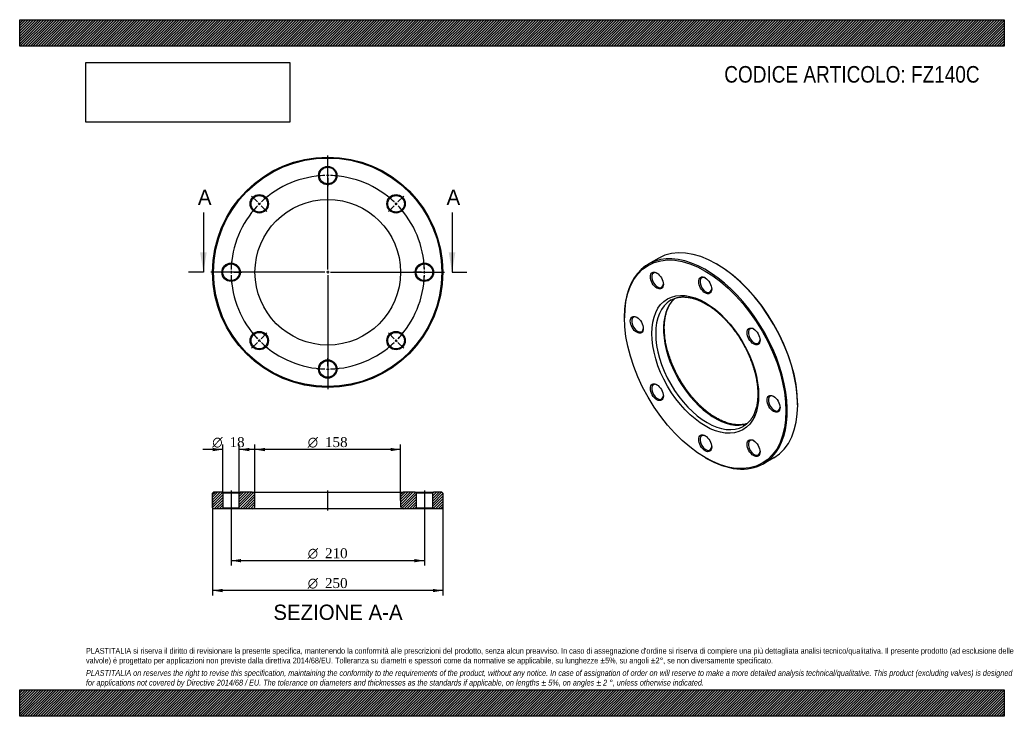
# Model space of a CAD drawing. Header units: millimetres. Extents: x 0 to 1069, y 0 to 756.
import ezdxf
from ezdxf.enums import TextEntityAlignment as Align
from ezdxf.lldxf.tags import DXFTag

# ---------------------------------------------------------------- set-up
doc = ezdxf.new("R2010")
doc.units = ezdxf.units.MM
doc.header["$LTSCALE"] = 3.6
for name, color, linetype in [('Default', 7, 'Continuous'), ('DV2_Default', 7, 'Continuous'), ('DV3_Default', 7, 'Continuous'), ('FZ140C', 7, 'Continuous')]:
    doc.layers.add(name, color=color, linetype=linetype)
doc.styles.add('SEACAD_Solid_Edge_ANSI', font='seans.ttf')
doc.styles.add('SEACAD_Solid_Edge_ANSI1_Symbols', font='semeca1.ttf')
doc.styles.add('SEACAD_Times_New_Roman', font='times.ttf')
tags = doc.linetypes.add('CENTER2', pattern=[28.575, 19.05, -3.175, 3.175, -3.175]).pattern_tags.tags
tags[10:11] = [DXFTag(74, 4), DXFTag(75, 0), DXFTag(340, '0'), DXFTag(46, 0.0), DXFTag(50, 0.0), DXFTag(44, 0.0), DXFTag(45, 0.0)]
tags[8:9] = [DXFTag(74, 4), DXFTag(75, 0), DXFTag(340, '0'), DXFTag(46, 0.0), DXFTag(50, 0.0), DXFTag(44, 0.0), DXFTag(45, 0.0)]
tags[6:7] = [DXFTag(74, 4), DXFTag(75, 0), DXFTag(340, '0'), DXFTag(46, 0.0), DXFTag(50, 0.0), DXFTag(44, 0.0), DXFTag(45, 0.0)]
tags[4:5] = [DXFTag(74, 4), DXFTag(75, 0), DXFTag(340, '0'), DXFTag(46, 0.0), DXFTag(50, 0.0), DXFTag(44, 0.0), DXFTag(45, 0.0)]
picture_1 = doc.add_image_def('image1.jpg', size_in_pixel=(4302, 1260))

# ---------------------------------------------------------------- blocks, each defined once
blk = doc.blocks.new('SE')
at = {"layer": 'FZ140C', "color": 7, "linetype": 'Continuous'}
for p, q in [((693.9, 497.2), (682.6, 490.7)), ((757.1, 490.6), (756.4, 491)), ((656.7, 433.4), (656.7, 432.6)), ((844.8, 337.9), (844.8, 338.7)), ((744.4, 280.8), (745.1, 280.3)), ((807.6, 274.2), (818.9, 280.7))]:
    blk.add_line(p, q, dxfattribs=at)
for centre, major_axis, start_param, end_param in [((756.4, 388.9), (-62.5, 108.3), 3.141593, 6.283185), ((745.1, 382.4), (62.5, -108.3), 0, 3.926991), ((692.6, 473.3), (-4.5, 7.79), 5.551905, 6.283185), ((757.1, 389.4), (62, -107.4), 0.785398, 2.356194), ((692.6, 473.3), (-4.5, 7.79), 0, 3.872873), ((745.1, 468.1), (-4.5, 7.79), 0, 3.872873), ((745.1, 468.1), (-4.5, 7.79), 5.551905, 6.283185), ((746.5, 383.2), (-39.5, 68.4), 0.005294, 3.136267), ((755, 388.1), (39.5, -68.4), 3.249845, 6.177476), ((746.5, 383.2), (-39.5, 68.4), 0, 0.005294), ((670.9, 425.3), (-4.5, 7.79), 0, 3.872873), ((670.9, 425.3), (-4.5, 7.79), 5.551905, 6.283185), ((797.6, 412.7), (-4.5, 7.79), 0, 3.872873), ((797.6, 412.7), (-4.5, 7.79), 5.551905, 6.283185), ((692.6, 352.1), (-4.5, 7.79), 0, 3.872873), ((692.6, 352.1), (-4.5, 7.79), 5.551905, 6.283185), ((819.3, 339.5), (-4.5, 7.79), 0, 3.872873), ((819.3, 339.5), (-4.5, 7.79), 5.551905, 6.283185), ((746.5, 383.2), (-39.5, 68.4), 3.136267, 3.141593), ((745.1, 296.7), (-4.5, 7.79), 0, 3.872873), ((745.1, 296.7), (-4.5, 7.79), 5.551905, 6.283185), ((797.6, 291.5), (-4.5, 7.79), 5.551905, 6.283185), ((797.6, 291.5), (-4.5, 7.79), 0, 3.872873), ((745.1, 382.4), (62.5, -108.3), 5.497787, 6.283185)]:
    blk.add_ellipse(centre, major_axis=major_axis, ratio=0.57735, start_param=start_param, end_param=end_param, dxfattribs=at)
for centre, major_axis in [((744.4, 382), (-62, 107.4)), ((691.9, 472.9), (5, -8.66)), ((744.4, 467.7), (5, -8.66)), ((744.4, 382), (41, -71)), ((670.1, 424.9), (5, -8.66)), ((796.9, 412.3), (5, -8.66)), ((691.9, 351.7), (5, -8.66)), ((818.6, 339.1), (5, -8.66)), ((744.4, 296.3), (5, -8.66)), ((796.9, 291.1), (5, -8.66))]:
    blk.add_ellipse(centre, major_axis=major_axis, ratio=0.57735, dxfattribs=at)
for points, knots in [([(756.5, 323.8), (756, 324), (754.9, 324.7), (752.7, 326.1), (750.3, 327.7), (747.8, 329.5), (745.4, 331.4), (743, 333.5), (740.6, 335.6), (738.2, 337.8), (735.9, 340.2), (733.6, 342.6), (731.4, 345.1), (729.1, 347.8), (727, 350.5), (724.9, 353.2), (722.9, 356.1), (720.9, 359), (719, 362), (717.1, 365), (715.4, 368.1), (713.7, 371.2), (712.1, 374.3), (710.6, 377.5), (709.2, 380.7), (707.9, 383.9), (706.7, 387.1), (705.5, 390.3), (704.5, 393.5), (703.6, 396.8), (702.8, 399.9), (702, 403.1), (701.4, 406.2), (700.9, 409.3), (700.5, 412.4), (700.3, 415.4), (700.1, 418.3), (700, 421.2), (700, 424), (700.2, 426.7), (700.4, 429.4), (700.8, 431.9), (701.3, 434.4), (701.8, 436.8), (702.5, 439.1), (703.2, 441.3), (704.1, 443.4), (705.1, 445.3), (706.1, 447.2), (707.3, 448.9), (708.5, 450.6), (709.8, 452.1), (710.9, 453.1), (711.4, 453.6), (711.5, 453.7)], [0, 0, 0, 0, 0.0097976, 0.0284763, 0.0471619, 0.0658541, 0.0845536, 0.1032609, 0.1219762, 0.1406993, 0.15943, 0.1781679, 0.1969122, 0.2156625, 0.2344181, 0.2531781, 0.2719419, 0.2907087, 0.3094777, 0.3282482, 0.3470194, 0.3657903, 0.3845601, 0.4033279, 0.4220929, 0.4408544, 0.4596115, 0.4783634, 0.4971095, 0.515849, 0.5345812, 0.5533054, 0.5720211, 0.590728, 0.6094256, 0.628114, 0.6467935, 0.6654645, 0.6841283, 0.7027866, 0.7214418, 0.7400968, 0.7587552, 0.7774226, 0.7961061, 0.8148145, 0.8335585, 0.8523504, 0.871204, 0.8901338, 0.9091538, 0.9282754, 0.9475051, 0.9506926, 0.9506926, 0.9506926, 0.9506926]), ([(706.8, 451.5), (707.1, 451.7), (707.8, 452.1), (709.3, 452.8), (711.1, 453.6), (713.1, 454.2), (715, 454.6), (717.1, 454.9), (719.2, 455.1), (721.3, 455.1), (723.5, 455), (725.7, 454.7), (728, 454.3), (730.3, 453.8), (732.7, 453.1), (735, 452.3), (737.4, 451.4), (739.9, 450.3), (742.3, 449.1), (744.8, 447.7), (747.2, 446.3), (749.7, 444.7), (752.1, 443), (754.6, 441.1), (757, 439.2), (759.4, 437.1), (761.8, 434.9), (764.2, 432.7), (766.5, 430.3), (768.8, 427.8), (771, 425.2), (773.2, 422.6), (775.3, 419.9), (777.4, 417.1), (779.4, 414.2), (781.4, 411.3), (783.2, 408.3), (785, 405.2), (786.8, 402.1), (788.4, 399), (790, 395.9), (791.4, 392.7), (792.8, 389.5), (794.1, 386.3), (795.3, 383), (796.4, 379.8), (797.4, 376.6), (798.2, 373.4), (799, 370.2), (799.7, 367.1), (800.3, 364), (800.7, 360.9), (801.1, 357.9), (801.3, 354.9), (801.5, 352), (801.5, 349.1), (801.4, 346.3), (801.3, 343.6), (801, 341), (800.6, 338.5), (800.1, 336), (799.5, 333.7), (798.8, 331.4), (798, 329.3), (797.1, 327.2), (796.1, 325.3), (795, 323.5), (793.8, 321.8), (792.5, 320.2), (791.2, 318.7), (789.7, 317.4), (788.2, 316.2), (786.8, 315.3), (786.1, 314.9), (785.8, 314.7)], [0, 0, 0, 0, 0.006309, 0.020941, 0.035562, 0.050142, 0.064659, 0.0791, 0.093462, 0.107747, 0.121961, 0.136116, 0.150221, 0.164288, 0.178326, 0.192342, 0.206344, 0.220337, 0.234326, 0.248314, 0.262303, 0.276294, 0.29029, 0.304291, 0.318297, 0.332309, 0.346328, 0.360352, 0.374382, 0.388416, 0.402456, 0.4165, 0.430547, 0.444598, 0.458651, 0.472707, 0.486764, 0.500821, 0.514879, 0.528937, 0.542993, 0.557048, 0.5711, 0.58515, 0.599196, 0.613238, 0.627275, 0.641307, 0.655334, 0.669354, 0.683368, 0.697375, 0.711376, 0.725369, 0.739356, 0.753337, 0.767313, 0.781285, 0.795256, 0.809227, 0.823203, 0.837187, 0.851185, 0.865205, 0.879255, 0.893344, 0.907484, 0.921685, 0.935957, 0.950307, 0.964739, 0.979248, 0.993822, 1, 1, 1, 1]), ([(790, 317.7), (789.9, 317.6), (789.1, 317.4), (787.7, 317), (785.7, 316.6), (783.7, 316.4), (781.6, 316.3), (779.4, 316.3), (777.2, 316.5), (774.9, 316.8), (772.7, 317.2), (770.3, 317.8), (768, 318.5), (765.6, 319.4), (763.2, 320.4), (760.7, 321.5), (758.5, 322.7), (757.2, 323.4), (756.5, 323.8)], [0.1481626, 0.1481626, 0.1481626, 0.1481626, 0.1592821, 0.2179246, 0.2762909, 0.3343424, 0.3920733, 0.4495025, 0.5066647, 0.5636016, 0.6203564, 0.6769699, 0.7334784, 0.7899129, 0.8462988, 0.9026567, 0.9590025, 1, 1, 1, 1])]:
    blk.add_open_spline(points, degree=3, knots=knots, dxfattribs=at)
blk = doc.blocks.new('SE1')
at = {"layer": 'Default', "color": 7, "linetype": 'CENTER2'}
for start, end in [(91.637, 133.363), (46.637, 88.363), (136.637, 178.363), (1.637, 43.363), (181.637, 223.363), (316.637, 358.363), (226.637, 268.363), (271.637, 313.363)]:
    blk.add_arc((334.5, 481.9), 105, start, end, dxfattribs=at)
at = {"layer": 'DV2_Default', "color": 7, "linetype": 'CENTER2'}
for p, q in [((334.5, 484.9), (334.5, 608.7)), ((334.5, 589.9), (334.5, 598.7)), ((334.5, 585.4), (334.5, 588.4)), ((334.5, 583.9), (334.5, 575.2)), ((258.1, 558.3), (251.9, 564.5)), ((261.3, 555.1), (259.1, 557.2)), ((407.6, 555.1), (409.8, 557.2)), ((410.8, 558.3), (417, 564.5)), ((262.3, 554.1), (268.5, 547.9)), ((406.6, 554.1), (400.4, 547.9)), ((331.5, 481.9), (207.7, 481.9)), ((226.5, 481.9), (217.7, 481.9)), ((231, 481.9), (228, 481.9)), ((232.5, 481.9), (241.2, 481.9)), ((336, 481.9), (333, 481.9)), ((334.5, 483.4), (334.5, 480.4)), ((337.5, 481.9), (461.2, 481.9)), ((436.5, 481.9), (427.7, 481.9)), ((436.5, 481.9), (428.7, 481.9)), ((438, 481.9), (441, 481.9)), ((438, 481.9), (441, 481.9)), ((442.5, 481.9), (450.2, 481.9)), ((442.5, 481.9), (451.2, 481.9)), ((334.5, 478.9), (334.5, 355.2)), ((261.3, 408.7), (259.1, 406.6)), ((262.3, 409.8), (268.5, 416)), ((406.6, 409.8), (400.4, 416)), ((407.6, 408.7), (409.8, 406.6)), ((258.1, 405.6), (251.9, 399.4)), ((410.8, 405.6), (417, 399.4)), ((334.5, 379.9), (334.5, 388.7)), ((334.5, 378.4), (334.5, 375.4)), ((334.5, 373.9), (334.5, 365.2))]:
    blk.add_line(p, q, dxfattribs=at)
for start, end in [(91.637, 96.4117), (89.1815, 90.8185), (83.5883, 88.363), (134.1815, 135.8185), (128.5883, 133.363), (46.637, 51.4117), (44.1815, 45.8185), (136.637, 141.4117), (38.5883, 43.363), (173.5883, 178.363), (1.637, 6.4117), (1.637, 5.866), (179.1815, 180.8185), (359.1815, 0.8185), (359.1815, 0.8185), (181.637, 186.4117), (353.5883, 358.363), (354.134, 358.363), (218.5883, 223.363), (224.1815, 225.8185), (314.1815, 315.8185), (316.637, 321.4117), (226.637, 231.4117), (308.5883, 313.363), (263.5883, 268.363), (269.1815, 270.8185), (271.637, 276.4117)]:
    blk.add_arc((334.5, 481.9), 105, start, end, dxfattribs=at)
at = {"layer": 'FZ140C', "color": 7, "linetype": 'Continuous'}
for centre, radius in [((334.5, 481.9), 125), ((334.5, 481.9), 124), ((334.5, 586.9), 10), ((334.5, 586.9), 9), ((260.2, 556.2), 10), ((260.2, 556.2), 9), ((334.5, 481.9), 79), ((408.7, 556.2), 10), ((408.7, 556.2), 9), ((229.5, 481.9), 10), ((439.5, 481.9), 10), ((229.5, 481.9), 9), ((439.5, 481.9), 9), ((260.2, 407.7), 10), ((408.7, 407.7), 10), ((260.2, 407.7), 9), ((408.7, 407.7), 9), ((334.5, 376.9), 10), ((334.5, 376.9), 9)]:
    blk.add_circle(centre, radius, dxfattribs=at)
blk = doc.blocks.new('SE3')
at = {"color": 7, "linetype": 'Continuous', "style": 'SEACAD_Solid_Edge_ANSI'}
blk.add_text('A', height=16.6, dxfattribs=at).set_placement((193.5, 571.6), align=Align.TOP_LEFT)
blk = doc.blocks.new('SE4')
at = {"color": 7, "linetype": 'Continuous', "style": 'SEACAD_Solid_Edge_ANSI'}
blk.add_text('A', height=16.6, dxfattribs=at).set_placement((463.5, 571.6), align=Align.TOP_LEFT)
blk = doc.blocks.new('SEANNOT_GROUP')
at = {"linetype": 'Continuous'}
blk.add_hatch(color=7, dxfattribs=at).paths.add_polyline_path([(195.9, 503.5), (199.5, 481.9), (203.1, 503.5)])
at = {"color": 7, "linetype": 'Continuous'}
blk.add_lwpolyline([(199.5, 546.7), (199.5, 481.9)], dxfattribs=at)
blk = doc.blocks.new('SEANNOT_GROUP1')
at = {"linetype": 'Continuous'}
blk.add_hatch(color=7, dxfattribs=at).paths.add_polyline_path([(465.9, 503.5), (469.5, 481.9), (473.1, 503.5)])
at = {"color": 7, "linetype": 'Continuous'}
blk.add_lwpolyline([(469.5, 546.7), (469.5, 481.9)], dxfattribs=at)
blk = doc.blocks.new('SE2')
at = {"layer": 'Default', "color": 7, "linetype": 'CENTER2'}
for p, q in [((199.5, 481.9), (183.3, 481.9)), ((469.5, 481.9), (485.7, 481.9))]:
    blk.add_line(p, q, dxfattribs=at)
at = {"layer": 'Default'}
for name in ['SE3', 'SE4', 'SEANNOT_GROUP', 'SEANNOT_GROUP1']:
    blk.add_blockref(name, (0, 0), dxfattribs=at)
blk = doc.blocks.new('SE5')
at = {"layer": 'FZ140C', "linetype": 'Continuous'}
h = blk.add_hatch(dxfattribs=at)
h.set_pattern_fill('LINE', scale=0.62992, angle=45, style=0)
h.paths.add_polyline_path([(219.5, 243.2), (210.5, 243.2), (209.5, 242.2), (209.5, 226.2), (210.5, 225.2), (219.5, 225.2), (220.5, 226.2), (220.5, 242.2)])
h = blk.add_hatch(dxfattribs=at)
h.set_pattern_fill('LINE', scale=0.62992, angle=45, style=0)
edge = h.paths.add_edge_path()
edge.add_line((239.5, 225.2), (252.5, 225.2))
edge.add_arc((252.5, 228.2), 3, 270, 360)
edge.add_line((255.5, 228.2), (255.5, 240.2))
edge.add_arc((252.5, 240.2), 3, 0, 90)
edge.add_line((252.5, 243.2), (239.5, 243.2))
edge.add_line((239.5, 243.2), (238.5, 242.2))
edge.add_line((238.5, 242.2), (238.5, 226.2))
edge.add_line((238.5, 226.2), (239.5, 225.2))
h = blk.add_hatch(dxfattribs=at)
h.set_pattern_fill('LINE', scale=0.62992, angle=45, style=0)
edge = h.paths.add_edge_path()
edge.add_line((430.5, 226.2), (430.5, 242.2))
edge.add_line((430.5, 242.2), (429.5, 243.2))
edge.add_line((429.5, 243.2), (416.5, 243.2))
edge.add_arc((416.5, 240.2), 3, 90, 180)
edge.add_line((413.5, 240.2), (413.5, 228.2))
edge.add_arc((416.5, 228.2), 3, 180, 270)
edge.add_line((416.5, 225.2), (429.5, 225.2))
edge.add_line((429.5, 225.2), (430.5, 226.2))
h = blk.add_hatch(dxfattribs=at)
h.set_pattern_fill('LINE', scale=0.62992, angle=45, style=0)
h.paths.add_polyline_path([(448.5, 242.2), (448.5, 226.2), (449.5, 225.2), (458.5, 225.2), (459.5, 226.2), (459.5, 242.2), (458.5, 243.2), (449.5, 243.2)])
at = {"layer": 'DV3_Default', "color": 7, "linetype": 'CENTER2'}
for p, q in [((229.5, 244.9), (229.5, 223.4)), ((334.5, 223.4), (334.5, 244.9)), ((439.5, 244.9), (439.5, 223.4))]:
    blk.add_line(p, q, dxfattribs=at)
at = {"layer": 'FZ140C', "color": 7, "linetype": 'Continuous'}
for p, q in [((210.5, 243.2), (209.5, 242.2)), ((209.5, 226.2), (209.5, 242.2)), ((219.5, 243.2), (210.5, 243.2)), ((219.5, 243.2), (239.5, 243.2)), ((219.5, 243.2), (220.5, 242.2)), ((238.5, 242.2), (220.5, 242.2)), ((220.5, 242.2), (220.5, 226.2)), ((238.5, 242.2), (239.5, 243.2)), ((238.5, 226.2), (238.5, 242.2)), ((252.5, 243.2), (239.5, 243.2)), ((252.5, 243.2), (416.5, 243.2)), ((255.5, 228.2), (255.5, 240.2)), ((413.5, 240.2), (413.5, 228.2)), ((429.5, 243.2), (416.5, 243.2)), ((429.5, 243.2), (449.5, 243.2)), ((429.5, 243.2), (430.5, 242.2)), ((448.5, 242.2), (430.5, 242.2)), ((430.5, 242.2), (430.5, 226.2)), ((448.5, 242.2), (449.5, 243.2)), ((448.5, 226.2), (448.5, 242.2)), ((458.5, 243.2), (449.5, 243.2)), ((459.5, 242.2), (458.5, 243.2)), ((459.5, 242.2), (459.5, 226.2)), ((209.5, 226.2), (210.5, 225.2)), ((219.5, 225.2), (210.5, 225.2)), ((220.5, 226.2), (219.5, 225.2)), ((239.5, 225.2), (219.5, 225.2)), ((220.5, 226.2), (238.5, 226.2)), ((239.5, 225.2), (238.5, 226.2)), ((252.5, 225.2), (239.5, 225.2)), ((416.5, 225.2), (252.5, 225.2)), ((429.5, 225.2), (416.5, 225.2)), ((430.5, 226.2), (429.5, 225.2)), ((449.5, 225.2), (429.5, 225.2)), ((430.5, 226.2), (448.5, 226.2)), ((449.5, 225.2), (448.5, 226.2)), ((458.5, 225.2), (449.5, 225.2)), ((458.5, 225.2), (459.5, 226.2))]:
    blk.add_line(p, q, dxfattribs=at)
for centre, start, end in [((252.5, 240.2), 0, 90), ((416.5, 240.2), 90, 180), ((252.5, 228.2), 270, 0), ((416.5, 228.2), 180, 270)]:
    blk.add_arc(centre, 3, start, end, dxfattribs=at)
blk = doc.blocks.new('GDimGGroup')
at = {"layer": 'Default', "linetype": 'Continuous'}
for points in [[(209.7, 291.3), (209.7, 287.7), (220.5, 289.5)], [(249.3, 291.3), (238.5, 289.5), (249.3, 287.7)]]:
    blk.add_hatch(color=7, dxfattribs=at).paths.add_polyline_path(points)
at = {"layer": 'Default', "color": 7, "linetype": 'Continuous'}
for p, q in [((220.5, 289.5), (198.9, 289.5)), ((220.5, 242.2), (220.5, 294.9)), ((238.5, 242.2), (238.5, 294.9)), ((260.1, 289.5), (238.5, 289.5))]:
    blk.add_line(p, q, dxfattribs=at)
for s, style, p in [('O', 'SEACAD_Solid_Edge_ANSI1_Symbols', (209.1, 303)), ('18', 'SEACAD_Times_New_Roman', (227.9, 303))]:
    blk.add_text(s, height=10.8, dxfattribs=dict(at, style=style)).set_placement(p, align=Align.TOP_LEFT)
blk = doc.blocks.new('GDimGGroup1')
at = {"layer": 'Default', "linetype": 'Continuous'}
for points in [[(240.3, 167.1), (240.3, 170.7), (229.5, 168.9)], [(428.7, 167.1), (439.5, 168.9), (428.7, 170.7)]]:
    blk.add_hatch(color=7, dxfattribs=at).paths.add_polyline_path(points)
at = {"layer": 'Default', "color": 7, "linetype": 'Continuous'}
for p, q in [((229.5, 225.2), (229.5, 163.5)), ((439.5, 225.2), (439.5, 163.5)), ((439.5, 168.9), (229.5, 168.9))]:
    blk.add_line(p, q, dxfattribs=at)
for s, style, p in [('O', 'SEACAD_Solid_Edge_ANSI1_Symbols', (312.8, 182.4)), ('210', 'SEACAD_Times_New_Roman', (331.6, 182.4))]:
    blk.add_text(s, height=10.8, dxfattribs=dict(at, style=style)).set_placement(p, align=Align.TOP_LEFT)
blk = doc.blocks.new('GDimGGroup2')
at = {"layer": 'Default', "linetype": 'Continuous'}
for points in [[(266.3, 291.3), (255.5, 289.5), (266.3, 287.7)], [(402.7, 291.3), (402.7, 287.7), (413.5, 289.5)]]:
    blk.add_hatch(color=7, dxfattribs=at).paths.add_polyline_path(points)
at = {"layer": 'Default', "color": 7, "linetype": 'Continuous'}
for p, q in [((255.5, 234.2), (255.5, 294.9)), ((413.5, 289.5), (255.5, 289.5)), ((413.5, 234.2), (413.5, 294.9))]:
    blk.add_line(p, q, dxfattribs=at)
for s, style, p in [('O', 'SEACAD_Solid_Edge_ANSI1_Symbols', (312.8, 303)), ('158', 'SEACAD_Times_New_Roman', (331.6, 303))]:
    blk.add_text(s, height=10.8, dxfattribs=dict(at, style=style)).set_placement(p, align=Align.TOP_LEFT)
blk = doc.blocks.new('GDimGGroup3')
at = {"layer": 'Default', "linetype": 'Continuous'}
for points in [[(220.3, 134.7), (220.3, 138.3), (209.5, 136.5)], [(448.7, 134.7), (459.5, 136.5), (448.7, 138.3)]]:
    blk.add_hatch(color=7, dxfattribs=at).paths.add_polyline_path(points)
at = {"layer": 'Default', "color": 7, "linetype": 'Continuous'}
for p, q in [((209.5, 234.2), (209.5, 131.1)), ((459.5, 234.2), (459.5, 131.1)), ((459.5, 136.5), (209.5, 136.5))]:
    blk.add_line(p, q, dxfattribs=at)
for s, style, p in [('O', 'SEACAD_Solid_Edge_ANSI1_Symbols', (312.8, 150)), ('250', 'SEACAD_Times_New_Roman', (331.6, 150))]:
    blk.add_text(s, height=10.8, dxfattribs=dict(at, style=style)).set_placement(p, align=Align.TOP_LEFT)

msp = doc.modelspace()

# ---------------------------------------------------------------- hatches: boundary and pattern name
at = {"layer": 'Default', "linetype": 'Continuous'}
h = msp.add_hatch(dxfattribs=at)
h.set_pattern_fill('LINE', scale=0.629921, angle=45, style=0)
h.paths.add_polyline_path([(1069.2, 727.2), (1069.2, 756), (0, 756), (0, 727.2)])
for points in [[(1069.2, 727.2), (1069.2, 756), (0, 756), (0, 727.2)], [(1069.2, 0), (1069.2, 28.8), (0, 28.8), (0, 0)]]:
    msp.add_hatch(color=7, dxfattribs=at).paths.add_polyline_path(points)
h = msp.add_hatch(dxfattribs=at)
h.set_pattern_fill('LINE', scale=0.629921, angle=45, style=0)
h.paths.add_polyline_path([(1069.2, 0), (1069.2, 28.8), (0, 28.8), (0, 0)])

# ---------------------------------------------------------------- linework, layer by layer
at = {"layer": 'Default', "color": 7, "linetype": 'Continuous'}
for p, q in [((0, 756), (1069.2, 756)), ((0, 727.2), (0, 756)), ((1069.2, 756), (1069.2, 727.2)), ((1069.2, 727.2), (0, 727.2)), ((0, 28.8), (1069.2, 28.8)), ((0, 0), (0, 28.8)), ((1069.2, 28.8), (1069.2, 0)), ((1069.2, 0), (0, 0))]:
    msp.add_line(p, q, dxfattribs=at)

# ---------------------------------------------------------------- block references
at = {"layer": 'Default'}
for name in ['SE1', 'SE2', 'SE', 'GDimGGroup', 'GDimGGroup2', 'SE5', 'GDimGGroup3', 'GDimGGroup1']:
    msp.add_blockref(name, (0, 0), dxfattribs=at)

# ---------------------------------------------------------------- texts
at = {"layer": 'Default', "color": 7, "linetype": 'Continuous', "style": 'SEACAD_Solid_Edge_ANSI'}
msp.add_text('SEZIONE A-A', height=16.56, dxfattribs=at).set_placement((275.5, 121.2), align=Align.TOP_LEFT)
at = {"layer": 'Default', "attachment_point": 1}
for s, insert, char_height, width in [('{\\fArial Narrow|b0||i0||c0|p34;\\C7;\\H18.;\\W1.;CODICE ARTICOLO: FZ140C}', (765.1, 705.7), 18, 285.479), ("{\\fArial Narrow|b0||i0||c0|p34;\\C7;\\H6.3;\\W1.;PLASTITALIA si riserva il diritto di revisionare la presente specifica, mantenendo la conformità alle prescrizioni del prodotto, senza alcun preavviso. In caso di assegnazione d'ordine si riserva di compiere una più dettagliata analisi tecnico/qualitativa. Il presente prodotto (ad esclusione delle \\P}{\\fArial Narrow|b0||i0||c0|p34;\\C7;\\H6.3;\\W1.;valvole) è progettato per applicazioni non previste dalla direttiva 2014/68/EU. Tolleranza su diametri e spessori come da normative se applicabile, su lunghezze ±5%, su angoli ±2°, se non diversamente specificato.\\P}{\\fArial Narrow|b0||i0||c0|p34;\\C7;\\H1.8;\\W1.;   \\P}{\\fArial Narrow|b0||i1||c0|p34;\\C7;\\H6.3;\\W1.;PLASTITALIA on reserves the right to revise this specification, maintaining the conformity to the requirements of the product, without any notice. In case of assignation of order on will reserve to make a more detailed analysis technical/qualitative. This product (excluding valves) is designed \\P}{\\fArial Narrow|b0||i1||c0|p34;\\C7;\\H6.3;\\W1.;for applications not covered by Directive 2014/68 / EU. The tolerance on diameters and thicknesses as the standards if applicable, on lengths ± 5%, on angles ± 2 °, unless otherwise indicated.\\P}", (72, 74.2), 6.3, 925.2)]:
    msp.add_mtext(s, dxfattribs=dict(at, insert=insert, char_height=char_height, width=width))

# ---------------------------------------------------------------- pictures from other files: only their frames are drawn
image = msp.add_image(picture_1, insert=(72, 644.8), size_in_units=(221.2, 64.8))
image.dxf.flags = 7

doc.saveas('drawing.dxf')
